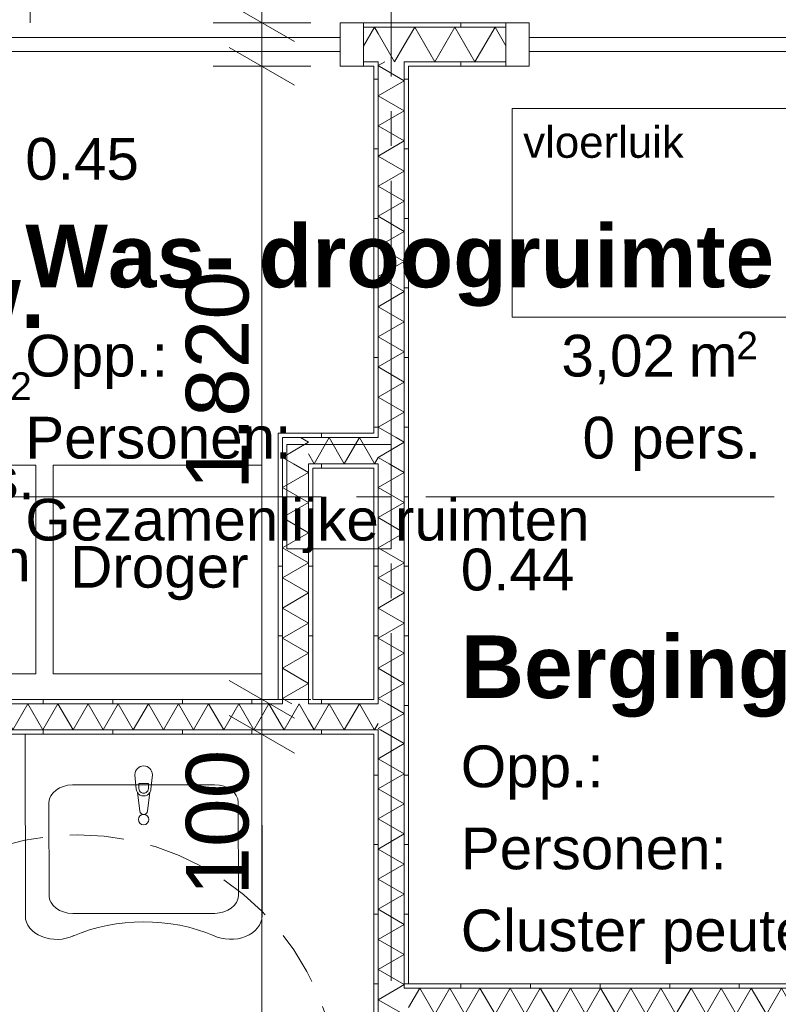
# Model space of a CAD drawing. Header units: millimetres. Extents: x 10 to 584, y 10 to 831.
# Tile 60 of 79: x 355 to 377, y 605 to 633. Entities that reach past the tile are written whole.
import ezdxf
from ezdxf.xclip import XClip

# ---------------------------------------------------------------- set-up
doc = ezdxf.new("R2010")
doc.units = ezdxf.units.MM
doc.header["$MEASUREMENT"] = 0
doc.header["$XCLIPFRAME"] = 0
doc.linetypes.add('B0204', pattern=[13, 10, -1, 1, -1])
doc.linetypes.add('B0701', pattern=[2.3412, 1.56, -0.7812])
for name, color, linetype in [('22 NC Binnenwanden', 7, 'Continuous'), ('22 NC Binnenwanden Deuren', 7, 'Continuous'), ('22 NC Binnenwanden Doorsnede-arcering', 7, 'Continuous'), ('22 NC Binnenwanden Laagscheidingslijnen', 7, 'Continuous'), ('23 Vloeren', 7, 'Continuous'), ('28 Draagconstructies', 7, 'Continuous'), ('73 Keuken', 7, 'Continuous'), ('74 Sanitair', 7, 'Continuous'), ('A Stramien', 7, 'Continuous'), ('Info Algemeen', 7, 'Continuous'), ('Maatvoering 1_ 50_100', 7, 'Continuous'), ('Z Ruimtefuncties', 7, 'Continuous')]:
    doc.layers.add(name, color=color, linetype=linetype)
doc.styles.add('GENERATED_STYLE_1', font='txt')
doc.styles.add('GENERATED_STYLE_2', font='txt')
pattern_1 = [(1e-14, (78, 259.1879), (0, 2), [])]
pattern_2 = [(270, (78, 259.1879), (2, 0), [])]
pattern_3 = [(90, (78, 259.1879), (-2, 0), [])]

# ---------------------------------------------------------------- blocks, each defined once
blk = doc.blocks.new('*X144')
at = {"layer": '22 NC Binnenwanden Doorsnede-arcering', "color": 7, "linetype": 'Continuous', "lineweight": 0}
for q in [(365.814, 631.688), (365.653, 631.563)]:
    blk.add_line((365.625, 631.579), q, dxfattribs=at)
blk = doc.blocks.new('*X146')
at = {"layer": '22 NC Binnenwanden Doorsnede-arcering', "color": 7, "linetype": 'Continuous', "lineweight": 0}
for p, q in [((365.653, 631.563), (366.375, 631.146)), ((365.625, 630.713), (366.375, 631.146)), ((365.625, 630.713), (366.375, 630.28)), ((365.625, 629.847), (366.375, 630.28)), ((365.625, 629.847), (366.375, 629.414)), ((365.625, 628.981), (366.375, 629.414)), ((365.625, 628.981), (366.375, 628.548)), ((365.625, 628.115), (366.375, 628.548)), ((365.625, 628.115), (366.375, 627.682)), ((365.625, 627.249), (366.375, 627.682)), ((365.625, 627.249), (366.375, 626.816)), ((365.625, 626.383), (366.375, 626.816)), ((365.625, 626.383), (366.375, 625.95)), ((365.625, 625.517), (366.375, 625.95)), ((365.625, 625.517), (366.375, 625.084)), ((365.625, 624.651), (366.375, 625.084)), ((365.625, 624.651), (366.375, 624.218)), ((365.625, 623.785), (366.375, 624.218)), ((365.625, 623.785), (366.375, 623.352)), ((365.625, 622.919), (366.375, 623.352)), ((365.625, 622.919), (366.375, 622.486)), ((365.625, 622.053), (366.375, 622.486)), ((365.625, 622.053), (366.375, 621.62)), ((365.625, 621.187), (366.375, 621.62)), ((365.625, 621.187), (366.142, 620.888))]:
    blk.add_line(p, q, dxfattribs=at)
blk = doc.blocks.new('*X147')
at = {"layer": '22 NC Binnenwanden Doorsnede-arcering', "color": 7, "linetype": 'Continuous', "lineweight": 0}
for p, q in [((365.625, 620.32), (366.375, 620.754)), ((366.142, 620.888), (366.375, 620.754)), ((365.625, 620.32), (365.941, 620.138))]:
    blk.add_line(p, q, dxfattribs=at)
blk = doc.blocks.new('*X148')
at = {"layer": '22 NC Binnenwanden Doorsnede-arcering', "color": 7, "linetype": 'Continuous', "lineweight": 0}
for p, q in [((365.941, 620.138), (366.375, 619.887)), ((365.625, 619.454), (366.375, 619.887)), ((365.625, 619.454), (366.375, 619.021)), ((365.625, 618.588), (366.375, 619.021)), ((365.625, 618.588), (366.375, 618.155)), ((365.625, 617.722), (366.375, 618.155)), ((365.625, 617.722), (366.375, 617.289)), ((365.625, 616.856), (366.375, 617.289)), ((365.625, 616.856), (366.375, 616.423)), ((365.625, 615.99), (366.375, 616.423)), ((365.625, 615.99), (366.375, 615.557)), ((365.625, 615.124), (366.375, 615.557)), ((365.625, 615.124), (366.375, 614.691)), ((365.625, 614.258), (366.375, 614.691)), ((365.625, 614.258), (366.375, 613.825)), ((365.625, 613.392), (366.375, 613.825)), ((365.625, 613.392), (365.894, 613.237))]:
    blk.add_line(p, q, dxfattribs=at)
blk = doc.blocks.new('*X149')
at = {"layer": '22 NC Binnenwanden Doorsnede-arcering', "color": 7, "linetype": 'Continuous', "lineweight": 0}
for p, q in [((365.894, 613.237), (366.375, 612.959)), ((365.625, 612.526), (366.375, 612.959)), ((365.625, 612.526), (365.693, 612.487))]:
    blk.add_line(p, q, dxfattribs=at)
blk = doc.blocks.new('*X150')
at = {"layer": '22 NC Binnenwanden Doorsnede-arcering', "color": 7, "linetype": 'Continuous', "lineweight": 0}
for p, q in [((365.693, 612.487), (366.375, 612.093)), ((365.625, 611.66), (366.375, 612.093)), ((365.625, 611.66), (366.375, 611.227)), ((365.625, 610.794), (366.375, 611.227)), ((365.625, 610.794), (366.375, 610.361)), ((365.625, 609.928), (366.375, 610.361)), ((365.625, 609.928), (366.375, 609.495)), ((365.625, 609.062), (366.375, 609.495)), ((365.625, 609.062), (366.375, 608.629)), ((365.625, 608.196), (366.375, 608.629)), ((365.625, 608.196), (366.375, 607.763)), ((365.625, 607.33), (366.375, 607.763)), ((365.625, 607.33), (366.375, 606.897)), ((365.625, 606.464), (366.375, 606.897)), ((365.625, 606.464), (366.375, 606.031)), ((365.625, 605.598), (366.375, 606.031)), ((365.625, 605.598), (366.375, 605.165)), ((366.198, 605.063), (366.375, 605.165))]:
    blk.add_line(p, q, dxfattribs=at)
blk = doc.blocks.new('*X151')
at = {"layer": '22 NC Binnenwanden Doorsnede-arcering', "color": 7, "linetype": 'Continuous', "lineweight": 0}
for q in [(366.198, 605.063), (366.351, 604.313)]:
    blk.add_line((365.625, 604.732), q, dxfattribs=at)
blk = doc.blocks.new('*X158')
at = {"layer": '22 NC Binnenwanden Doorsnede-arcering', "color": 7, "linetype": 'Continuous', "lineweight": 0}
for p, q in [((366.675, 632.688), (366.375, 632.168)), ((366.675, 632.688), (367.252, 631.688)), ((367.83, 632.688), (367.252, 631.688)), ((367.83, 632.688), (368.407, 631.688)), ((368.985, 632.688), (368.407, 631.688)), ((368.985, 632.688), (369.295, 632.15))]:
    blk.add_line(p, q, dxfattribs=at)
blk = doc.blocks.new('*X160')
at = {"layer": '22 NC Binnenwanden Doorsnede-arcering', "color": 7, "linetype": 'Continuous', "lineweight": 0}
for p in [(365.625, 632.507), (366.375, 632.168)]:
    blk.add_line(p, (366.098, 631.688), dxfattribs=at)
blk = doc.blocks.new('*X163')
at = {"layer": '22 NC Binnenwanden Doorsnede-arcering', "color": 7, "linetype": 'Continuous', "lineweight": 0}
for q in [(365.205, 632.142), (365.625, 632.507)]:
    blk.add_line((365.52, 632.688), q, dxfattribs=at)
blk = doc.blocks.new('*X254')
at = {"layer": '22 NC Binnenwanden Doorsnede-arcering', "color": 7, "linetype": 'Continuous', "lineweight": 0}
for p, q in [((366.5, 604.51), (366.819, 605.063)), ((367.252, 604.313), (366.819, 605.063)), ((367.252, 604.313), (367.685, 605.063)), ((368.118, 604.313), (367.685, 605.063)), ((368.118, 604.313), (368.551, 605.063)), ((368.985, 604.313), (368.551, 605.063)), ((368.985, 604.313), (369.418, 605.063)), ((369.851, 604.313), (369.418, 605.063)), ((369.851, 604.313), (370.284, 605.063)), ((370.717, 604.313), (370.284, 605.063)), ((370.717, 604.313), (371.15, 605.063)), ((371.583, 604.313), (371.15, 605.063)), ((371.583, 604.313), (372.016, 605.063)), ((372.449, 604.313), (372.016, 605.063)), ((372.449, 604.313), (372.882, 605.063)), ((373.315, 604.313), (372.882, 605.063)), ((373.315, 604.313), (373.748, 605.063)), ((374.181, 604.313), (373.748, 605.063)), ((374.181, 604.313), (374.614, 605.063)), ((375.047, 604.313), (374.614, 605.063)), ((375.047, 604.313), (375.48, 605.063)), ((375.913, 604.313), (375.48, 605.063)), ((375.913, 604.313), (376.346, 605.063)), ((376.779, 604.313), (376.346, 605.063)), ((376.779, 604.313), (377.212, 605.063)), ((377.645, 604.313), (377.212, 605.063)), ((377.645, 604.313), (378.078, 605.063)), ((378.511, 604.313), (378.078, 605.063)), ((378.511, 604.313), (378.944, 605.063)), ((379.377, 604.313), (378.944, 605.063)), ((379.377, 604.313), (379.81, 605.063)), ((380.243, 604.313), (379.81, 605.063)), ((380.243, 604.313), (380.676, 605.063)), ((381.109, 604.313), (380.676, 605.063)), ((381.109, 604.313), (381.542, 605.063)), ((381.755, 604.694), (381.542, 605.063))]:
    blk.add_line(p, q, dxfattribs=at)
blk = doc.blocks.new('*X405')
at = {"layer": '22 NC Binnenwanden Doorsnede-arcering', "color": 7, "linetype": 'Continuous', "lineweight": 0}
for q in [(365.5, 612.522), (365.625, 612.668)]:
    blk.add_line((365.52, 612.487), q, dxfattribs=at)
blk = doc.blocks.new('*X407')
at = {"layer": '22 NC Binnenwanden Doorsnede-arcering', "color": 7, "linetype": 'Continuous', "lineweight": 0}
for p, q in [((349.066, 612.487), (349.499, 613.237)), ((349.932, 612.487), (349.499, 613.237)), ((349.932, 612.487), (350.365, 613.237)), ((350.798, 612.487), (350.365, 613.237)), ((350.798, 612.487), (351.231, 613.237)), ((351.664, 612.487), (351.231, 613.237)), ((351.664, 612.487), (352.097, 613.237)), ((352.53, 612.487), (352.097, 613.237)), ((352.53, 612.487), (352.963, 613.237)), ((353.396, 612.487), (352.963, 613.237)), ((353.396, 612.487), (353.829, 613.237)), ((354.262, 612.487), (353.829, 613.237)), ((354.262, 612.487), (354.695, 613.237)), ((355.128, 612.487), (354.695, 613.237)), ((355.128, 612.487), (355.561, 613.237)), ((355.994, 612.487), (355.561, 613.237)), ((355.994, 612.487), (356.427, 613.237)), ((356.86, 612.487), (356.427, 613.237)), ((356.86, 612.487), (357.293, 613.237)), ((357.726, 612.487), (357.293, 613.237)), ((357.726, 612.487), (358.159, 613.237)), ((358.592, 612.487), (358.159, 613.237)), ((358.592, 612.487), (359.025, 613.237)), ((359.458, 612.487), (359.025, 613.237)), ((359.458, 612.487), (359.891, 613.237)), ((360.324, 612.487), (359.891, 613.237)), ((360.324, 612.487), (360.757, 613.237)), ((361.19, 612.487), (360.757, 613.237)), ((361.19, 612.487), (361.623, 613.237)), ((362.056, 612.487), (361.623, 613.237)), ((362.056, 612.487), (362.489, 613.237)), ((362.875, 612.569), (362.489, 613.237)), ((349.066, 612.487), (349, 612.601))]:
    blk.add_line(p, q, dxfattribs=at)
blk = doc.blocks.new('*X408')
at = {"layer": '22 NC Binnenwanden Doorsnede-arcering', "color": 7, "linetype": 'Continuous', "lineweight": 0}
for p, q in [((362.922, 612.487), (363.355, 613.237)), ((363.625, 612.77), (363.355, 613.237)), ((362.922, 612.487), (362.875, 612.569))]:
    blk.add_line(p, q, dxfattribs=at)
blk = doc.blocks.new('*X409')
at = {"layer": '22 NC Binnenwanden Doorsnede-arcering', "color": 7, "linetype": 'Continuous', "lineweight": 0}
for p, q in [((363.788, 612.487), (364.221, 613.237)), ((364.654, 612.487), (364.221, 613.237)), ((364.654, 612.487), (365.087, 613.237)), ((365.5, 612.522), (365.087, 613.237)), ((363.788, 612.487), (363.625, 612.77))]:
    blk.add_line(p, q, dxfattribs=at)
blk = doc.blocks.new('*X481')
at = {"layer": '22 NC Binnenwanden Doorsnede-arcering', "color": 7, "linetype": 'Continuous', "lineweight": 0}
for p in [(363.235, 620.528), (363.392, 620.888)]:
    blk.add_line(p, (363.625, 620.754), dxfattribs=at)
blk = doc.blocks.new('*X482')
at = {"layer": '22 NC Binnenwanden Doorsnede-arcering', "color": 7, "linetype": 'Continuous', "lineweight": 0}
blk.add_line((362.928, 613.362), (363.144, 613.237), dxfattribs=at)
blk = doc.blocks.new('*X483')
at = {"layer": '22 NC Binnenwanden Doorsnede-arcering', "color": 7, "linetype": 'Continuous', "lineweight": 0}
for q in [(363.235, 620.528), (363.191, 620.138)]:
    blk.add_line((362.875, 620.32), q, dxfattribs=at)
blk = doc.blocks.new('*X484')
at = {"layer": '22 NC Binnenwanden Doorsnede-arcering', "color": 7, "linetype": 'Continuous', "lineweight": 0}
for p, q in [((363.191, 620.138), (363.625, 619.887)), ((362.875, 619.454), (363.625, 619.887)), ((362.875, 619.454), (363.625, 619.021)), ((362.875, 618.588), (363.625, 619.021)), ((362.875, 618.588), (363.625, 618.155)), ((362.875, 617.722), (363.625, 618.155)), ((362.875, 617.722), (363.625, 617.289)), ((362.875, 616.856), (363.625, 617.289)), ((362.875, 616.856), (363.625, 616.423)), ((362.875, 615.99), (363.625, 616.423)), ((362.875, 615.99), (363.625, 615.557)), ((362.875, 615.124), (363.625, 615.557)), ((362.875, 615.124), (363.625, 614.691)), ((362.875, 614.258), (363.625, 614.691)), ((362.875, 614.258), (363.625, 613.825)), ((362.875, 613.392), (363.625, 613.825)), ((362.875, 613.392), (362.928, 613.362))]:
    blk.add_line(p, q, dxfattribs=at)
blk = doc.blocks.new('*X485')
at = {"layer": '22 NC Binnenwanden Doorsnede-arcering', "color": 7, "linetype": 'Continuous', "lineweight": 0}
for q in [(365.5, 620.173), (365.625, 620.319)]:
    blk.add_line((365.52, 620.138), q, dxfattribs=at)
blk = doc.blocks.new('*X486')
at = {"layer": '22 NC Binnenwanden Doorsnede-arcering', "color": 7, "linetype": 'Continuous', "lineweight": 0}
for p, q in [((363.788, 620.138), (364.221, 620.888)), ((364.654, 620.138), (364.221, 620.888)), ((364.654, 620.138), (365.087, 620.888)), ((365.5, 620.173), (365.087, 620.888)), ((363.788, 620.138), (363.625, 620.421))]:
    blk.add_line(p, q, dxfattribs=at)
blk = doc.blocks.new('Drawing_2_2', base_point=(78, 259.188))
at = {"layer": '22 NC Binnenwanden Doorsnede-arcering', "linetype": 'Continuous', "lineweight": 0, "true_color": 0x000000}
h = blk.add_hatch(dxfattribs=at)
h.set_pattern_fill('930_Lijnen_vert_200_0002', color=18, style=0, pattern_type=2)
h.set_pattern_definition(pattern_2)
h.paths.add_polyline_path([(369.295, 632.813), (365.205, 632.813), (365.205, 632.688), (369.295, 632.688)])
h = blk.add_hatch(dxfattribs=at)
h.set_pattern_fill('930_Lijnen_vert_200_0002', color=18, style=0, pattern_type=2)
h.set_pattern_definition(pattern_2)
h.paths.add_polyline_path([(365.205, 631.688), (365.205, 631.563), (365.5, 631.563), (365.5, 631.688)])
h = blk.add_hatch(dxfattribs=at)
h.set_pattern_fill('930_Lijnen_vert_200_0002', color=18, style=0, pattern_type=2)
h.set_pattern_definition(pattern_2)
h.paths.add_polyline_path([(365.5, 631.563), (365.625, 631.563), (365.625, 631.688), (365.5, 631.688)])
h = blk.add_hatch(dxfattribs=at)
h.set_pattern_fill('930_Lijnen_vert_200_0002', color=18, style=0, pattern_type=2)
h.set_pattern_definition(pattern_2)
h.paths.add_polyline_path([(366.375, 631.563), (366.5, 631.563), (366.5, 631.688), (366.375, 631.688)])
h = blk.add_hatch(dxfattribs=at)
h.set_pattern_fill('930_Lijnen_vert_200_0002', color=18, style=0, pattern_type=2)
h.set_pattern_definition(pattern_2)
h.paths.add_polyline_path([(369.295, 631.688), (366.5, 631.688), (366.5, 631.563), (369.295, 631.563)])
h = blk.add_hatch(dxfattribs=at)
h.set_pattern_fill('930_Lijnen_vert_200_0002', color=18, style=0, pattern_type=2)
h.set_pattern_definition(pattern_1)
h.paths.add_polyline_path([(365.625, 621.013), (365.625, 631.563), (365.5, 631.563), (365.5, 621.013)])
h = blk.add_hatch(dxfattribs=at)
h.set_pattern_fill('930_Lijnen_vert_200_0002', color=18, style=0, pattern_type=2)
h.set_pattern_definition(pattern_1)
h.paths.add_polyline_path([(366.5, 605.188), (366.5, 631.563), (366.375, 631.563), (366.375, 605.188)])
h = blk.add_hatch(dxfattribs=at)
h.set_pattern_fill('930_Lijnen_vert_200_0002', color=18, style=0, pattern_type=2)
h.set_pattern_definition(pattern_1)
h.paths.add_polyline_path([(362.75, 621.013), (362.875, 620.888), (362.875, 621.013)])
h = blk.add_hatch(dxfattribs=at)
h.set_pattern_fill('930_Lijnen_vert_200_0002', color=18, style=0, pattern_type=2)
h.set_pattern_definition(pattern_1)
h.paths.add_polyline_path([(362.875, 620.888), (362.75, 621.013), (362.75, 620.888)])
h = blk.add_hatch(dxfattribs=at)
h.set_pattern_fill('930_Lijnen_vert_200_0002', color=18, style=0, pattern_type=2)
h.set_pattern_definition(pattern_3)
h.paths.add_polyline_path([(362.875, 620.888), (365.5, 620.888), (365.5, 621.013), (362.875, 621.013)])
h = blk.add_hatch(dxfattribs=at)
h.set_pattern_fill('930_Lijnen_vert_200_0002', color=18, style=0, pattern_type=2)
h.set_pattern_definition(pattern_1)
h.paths.add_polyline_path([(365.625, 620.888), (365.625, 621.013), (365.5, 621.013), (365.5, 620.888)])
h = blk.add_hatch(dxfattribs=at)
h.set_pattern_fill('930_Lijnen_vert_200_0002', color=18, style=0, pattern_type=2)
h.set_pattern_definition(pattern_1)
h.paths.add_polyline_path([(362.75, 620.888), (362.75, 613.362), (362.875, 613.362), (362.875, 620.888)])
h = blk.add_hatch(dxfattribs=at)
h.set_pattern_fill('930_Lijnen_vert_200_0002', color=18, style=0, pattern_type=2)
h.set_pattern_definition(pattern_1)
h.paths.add_polyline_path([(363.625, 620.138), (363.75, 620.013), (363.75, 620.138)])
h = blk.add_hatch(dxfattribs=at)
h.set_pattern_fill('930_Lijnen_vert_200_0002', color=18, style=0, pattern_type=2)
h.set_pattern_definition(pattern_1)
h.paths.add_polyline_path([(363.75, 620.013), (363.625, 620.138), (363.625, 620.013)])
h = blk.add_hatch(dxfattribs=at)
h.set_pattern_fill('930_Lijnen_vert_200_0002', color=18, style=0, pattern_type=2)
h.set_pattern_definition(pattern_3)
h.paths.add_polyline_path([(363.75, 620.013), (365.5, 620.013), (365.5, 620.138), (363.75, 620.138)])
h = blk.add_hatch(dxfattribs=at)
h.set_pattern_fill('930_Lijnen_vert_200_0002', color=18, style=0, pattern_type=2)
h.set_pattern_definition(pattern_1)
h.paths.add_polyline_path([(365.625, 620.013), (365.625, 620.138), (365.5, 620.138), (365.5, 620.013)])
h = blk.add_hatch(dxfattribs=at)
h.set_pattern_fill('930_Lijnen_vert_200_0002', color=18, style=0, pattern_type=2)
h.set_pattern_definition(pattern_1)
h.paths.add_polyline_path([(363.625, 620.013), (363.625, 613.362), (363.75, 613.362), (363.75, 620.013)])
h = blk.add_hatch(dxfattribs=at)
h.set_pattern_fill('930_Lijnen_vert_200_0002', color=18, style=0, pattern_type=2)
h.set_pattern_definition(pattern_1)
h.paths.add_polyline_path([(365.625, 613.362), (365.625, 620.013), (365.5, 620.013), (365.5, 613.362)])
h = blk.add_hatch(dxfattribs=at)
h.set_pattern_fill('930_Lijnen_vert_200_0002', color=18, style=0, pattern_type=2)
h.set_pattern_definition(pattern_3)
h.paths.add_polyline_path([(362.75, 613.362), (349, 613.362), (349, 613.237), (362.75, 613.237)])
h = blk.add_hatch(dxfattribs=at)
h.set_pattern_fill('930_Lijnen_vert_200_0002', color=18, style=0, pattern_type=2)
h.set_pattern_definition(pattern_3)
h.paths.add_polyline_path([(362.875, 613.362), (362.75, 613.362), (362.75, 613.237), (362.875, 613.237)])
h = blk.add_hatch(dxfattribs=at)
h.set_pattern_fill('930_Lijnen_vert_200_0002', color=18, style=0, pattern_type=2)
h.set_pattern_definition(pattern_3)
h.paths.add_polyline_path([(363.75, 613.362), (363.625, 613.362), (363.625, 613.237), (363.75, 613.237)])
h = blk.add_hatch(dxfattribs=at)
h.set_pattern_fill('930_Lijnen_vert_200_0002', color=18, style=0, pattern_type=2)
h.set_pattern_definition(pattern_3)
h.paths.add_polyline_path([(363.75, 613.237), (365.5, 613.237), (365.5, 613.362), (363.75, 613.362)])
h = blk.add_hatch(dxfattribs=at)
h.set_pattern_fill('930_Lijnen_vert_200_0002', color=18, style=0, pattern_type=2)
h.set_pattern_definition(pattern_1)
h.paths.add_polyline_path([(365.625, 613.237), (365.625, 613.362), (365.5, 613.362), (365.5, 613.237)])
h = blk.add_hatch(dxfattribs=at)
h.set_pattern_fill('930_Lijnen_vert_200_0002', color=18, style=0, pattern_type=2)
h.set_pattern_definition(pattern_3)
h.paths.add_polyline_path([(349, 612.362), (365.5, 612.362), (365.5, 612.487), (349, 612.487)])
h = blk.add_hatch(dxfattribs=at)
h.set_pattern_fill('930_Lijnen_vert_200_0002', color=18, style=0, pattern_type=2)
h.set_pattern_definition(pattern_1)
h.paths.add_polyline_path([(365.625, 612.362), (365.625, 612.487), (365.5, 612.487), (365.5, 612.362)])
h = blk.add_hatch(dxfattribs=at)
h.set_pattern_fill('930_Lijnen_vert_200_0002', color=18, style=0, pattern_type=2)
h.set_pattern_definition(pattern_1)
h.paths.add_polyline_path([(365.5, 612.362), (365.5, 586.051), (365.625, 586.051), (365.625, 612.362)])
h = blk.add_hatch(dxfattribs=at)
h.set_pattern_fill('930_Lijnen_vert_200_0002', color=18, style=0, pattern_type=2)
h.set_pattern_definition(pattern_1)
h.paths.add_polyline_path([(366.5, 605.063), (366.5, 605.188), (366.375, 605.188), (366.375, 605.063)])
h = blk.add_hatch(dxfattribs=at)
h.set_pattern_fill('930_Lijnen_vert_200_0002', color=18, style=0, pattern_type=2)
h.set_pattern_definition(pattern_3)
h.paths.add_polyline_path([(366.5, 605.063), (406.628, 605.063), (406.628, 605.188), (366.5, 605.188)])
at = {"layer": '22 NC Binnenwanden', "color": 1, "linetype": 'Continuous', "lineweight": 0}
for p, q in [((365.205, 632.813), (365.205, 632.688)), ((369.295, 632.813), (369.295, 632.688)), ((365.205, 632.688), (365.205, 631.688)), ((369.295, 632.688), (369.295, 631.688)), ((365.205, 631.688), (365.205, 631.563)), ((369.295, 631.688), (369.295, 631.563))]:
    blk.add_line(p, q, dxfattribs=at)
at = {"layer": '22 NC Binnenwanden', "color": 1, "linetype": 'Continuous', "lineweight": 0, "flags": 128}
for points in [[(369.295, 632.813), (365.205, 632.813)], [(365.205, 631.563), (365.5, 631.563)], [(365.5, 631.563), (365.5, 621.013)], [(366.5, 605.188), (366.5, 631.563)], [(366.5, 631.563), (369.295, 631.563)], [(362.75, 621.013), (362.875, 621.013)], [(362.75, 621.013), (362.75, 613.362)], [(365.5, 621.013), (362.875, 621.013)], [(363.75, 613.362), (363.75, 620.013)], [(363.75, 620.013), (365.5, 620.013)], [(365.5, 620.013), (365.5, 613.362)], [(362.75, 613.362), (349, 613.362)], [(365.5, 613.362), (363.75, 613.362)], [(349, 612.362), (365.5, 612.362)], [(365.5, 612.362), (365.5, 586.051)], [(406.628, 605.188), (366.5, 605.188)]]:
    blk.add_lwpolyline(points, dxfattribs=at)
at = {"layer": '22 NC Binnenwanden Deuren', "color": 1, "linetype": 'Continuous', "lineweight": 0}
for p, q in [((355.63, 632.813), (355.63, 634.013)), ((364.535, 631.563), (364.535, 632.813)), ((364.535, 632.813), (365.205, 632.813)), ((365.205, 632.813), (365.205, 631.563)), ((365.205, 632.813), (365.205, 632.688)), ((365.205, 632.813), (365.205, 632.688)), ((369.965, 632.813), (369.295, 632.813)), ((369.295, 632.813), (369.295, 631.563)), ((369.295, 632.813), (369.295, 632.688)), ((369.295, 632.813), (369.295, 632.688)), ((369.965, 631.563), (369.965, 632.813)), ((365.205, 632.688), (365.205, 631.688)), ((365.205, 632.688), (365.205, 631.688)), ((369.295, 632.688), (369.295, 631.688)), ((369.295, 632.688), (369.295, 631.688)), ((364.535, 632.388), (346.725, 632.388)), ((364.535, 631.988), (364.535, 632.388)), ((369.965, 632.388), (387.775, 632.388)), ((369.965, 631.988), (369.965, 632.388)), ((346.725, 631.988), (364.535, 631.988)), ((387.775, 631.988), (369.965, 631.988)), ((365.205, 631.688), (365.205, 631.563)), ((365.205, 631.688), (365.205, 631.563)), ((369.295, 631.688), (369.295, 631.563)), ((369.295, 631.688), (369.295, 631.563)), ((365.205, 631.563), (364.535, 631.563)), ((369.295, 631.563), (369.965, 631.563))]:
    blk.add_line(p, q, dxfattribs=at)
at = {"layer": '22 NC Binnenwanden Laagscheidingslijnen', "color": 1, "linetype": 'Continuous', "lineweight": 0}
for p, q in [((365.625, 632.688), (365.205, 632.688)), ((366.375, 632.688), (365.625, 632.688)), ((369.295, 632.688), (366.375, 632.688)), ((365.5, 631.688), (365.205, 631.688)), ((365.625, 631.688), (365.5, 631.688)), ((366.5, 631.688), (366.375, 631.688)), ((369.295, 631.688), (366.5, 631.688))]:
    blk.add_line(p, q, dxfattribs=at)
at = {"layer": '22 NC Binnenwanden Laagscheidingslijnen', "color": 9, "linetype": 'Continuous', "lineweight": 0}
for p, q in [((365.625, 631.688), (365.625, 631.563)), ((365.625, 631.688), (365.625, 631.563)), ((366.375, 631.563), (366.375, 631.688)), ((366.375, 631.563), (366.375, 631.688)), ((365.625, 631.563), (365.625, 620.888)), ((366.375, 631.563), (366.375, 605.188)), ((363.625, 620.888), (362.875, 620.888)), ((362.875, 620.888), (362.875, 620.138)), ((363.625, 620.888), (362.875, 620.888)), ((363.625, 620.888), (365.5, 620.888)), ((365.625, 620.888), (365.5, 620.888)), ((365.625, 620.888), (365.5, 620.888)), ((362.875, 620.138), (362.875, 613.362)), ((363.75, 620.138), (363.625, 620.138)), ((363.625, 620.138), (363.625, 620.013)), ((363.75, 620.138), (363.625, 620.138)), ((363.75, 620.138), (365.5, 620.138)), ((365.5, 620.138), (365.625, 620.138)), ((365.5, 620.138), (365.625, 620.138)), ((365.625, 620.138), (365.625, 613.237)), ((363.625, 620.013), (363.625, 613.362)), ((362.875, 613.362), (362.875, 613.237)), ((362.875, 613.362), (362.875, 613.237)), ((363.625, 613.237), (363.625, 613.362)), ((363.625, 613.237), (363.625, 613.362)), ((349, 613.237), (362.75, 613.237)), ((362.75, 613.237), (362.875, 613.237)), ((363.625, 613.237), (363.75, 613.237)), ((363.75, 613.237), (365.5, 613.237)), ((365.625, 613.237), (365.5, 613.237)), ((365.625, 613.237), (365.5, 613.237)), ((349, 612.487), (362.875, 612.487)), ((362.875, 612.487), (363.625, 612.487)), ((363.625, 612.487), (365.5, 612.487)), ((365.5, 612.487), (365.625, 612.487)), ((365.5, 612.487), (365.625, 612.487)), ((365.625, 612.487), (365.625, 605.063)), ((365.625, 605.063), (365.625, 604.313)), ((366.375, 605.188), (366.375, 605.063)), ((366.5, 605.063), (366.375, 605.063)), ((366.5, 605.063), (366.375, 605.063)), ((366.5, 605.063), (406.628, 605.063))]:
    blk.add_line(p, q, dxfattribs=at)
at = {"layer": '23 Vloeren', "color": 1, "linetype": 'B0701', "lineweight": 0}
blk.add_circle((356.987, 601.968), 7.5, dxfattribs=at)
at = {"layer": '28 Draagconstructies', "color": 3, "linetype": 'Continuous', "lineweight": 0, "flags": 128}
blk.add_lwpolyline([(363, 617.688), (366, 617.688), (366, 620.688), (363, 620.688)], close=True, dxfattribs=at)
at = {"layer": '73 Keuken', "color": 1, "linetype": 'Continuous', "lineweight": 0, "flags": 128}
blk.add_lwpolyline([(369.472, 630.346), (379.472, 630.346), (379.472, 624.346), (369.472, 624.346)], close=True, dxfattribs=at)
at = {"layer": '74 Sanitair', "color": 1, "linetype": 'Continuous', "lineweight": 0}
for p, q in [((355.488, 612.356), (362.288, 612.36)), ((355.491, 607.137), (355.488, 612.356)), ((362.288, 612.36), (362.291, 607.142)), ((356.849, 610.907), (360.929, 610.91)), ((358.753, 610.802), (358.753, 610.951)), ((358.753, 610.951), (359.025, 610.951)), ((359.025, 610.951), (359.025, 610.802)), ((356.169, 610.4), (356.171, 607.718)), ((361.611, 607.721), (361.609, 610.403)), ((356.851, 607.211), (360.931, 607.213))]:
    blk.add_line(p, q, dxfattribs=at)
at = {"layer": '74 Sanitair', "color": 1, "linetype": 'Continuous', "lineweight": 0, "flags": 128}
for points in [[(355.788, 614.098), (355.788, 620.098), (349.788, 620.098), (349.788, 614.098)], [(362.288, 614.098), (362.288, 620.098), (356.288, 620.098), (356.288, 614.098)]]:
    blk.add_lwpolyline(points, close=True, dxfattribs=at)
blk.add_lwpolyline([(358.639, 611.2), (358.679, 610.78, 0.12102), (358.712, 610.685), (358.778, 610.156, 0.882566), (359, 610.156), (359.066, 610.685, 0.12102), (359.099, 610.78), (359.139, 611.2, 1)], format="xyb", close=True, dxfattribs=at)
at = {"layer": '74 Sanitair', "color": 1, "linetype": 'Continuous', "lineweight": 0}
blk.add_circle((358.889, 609.908), 0.15, dxfattribs=at)
for centre, radius, start, end in [((358.889, 610.802), 0.136, 180.0359, 0.0359), ((358.889, 610.799), 0.211, 212.8069, 327.2649)]:
    blk.add_arc(centre, radius, start, end, dxfattribs=at)
for centre, major_axis, start_param, end_param in [((356.864, 610.389), (0.695, 0), 1.592282, 3.120107), ((360.914, 610.391), (0.695, 0), 0.021486, 1.549311), ((356.866, 607.729), (0.695, 0), 3.163078, 4.690903), ((360.916, 607.732), (0.695, 0), 4.733875, 6.2617), ((356.393, 607.138), (0.902, 0.001), 3.141593, 5.289261), ((358.893, 603.947), (4.053, 0.003), 1.046808, 2.098245), ((361.389, 607.141), (0.902, 0.001), 4.135517, 6.283185)]:
    blk.add_ellipse(centre, major_axis=major_axis, ratio=0.746013, start_param=start_param, end_param=end_param, dxfattribs=at)
at = {"layer": 'A Stramien', "color": 9, "linetype": 'B0204', "lineweight": 0}
for p, q in [((366, 784.271), (366, 233.204)), ((68, 619.188), (520.556, 619.188))]:
    blk.add_line(p, q, dxfattribs=at)
at = {"layer": 'Maatvoering 1_ 50_100', "color": 1, "linetype": 'Continuous', "lineweight": 0}
for p, q in [((362.288, 632.813), (362.288, 633.73)), ((363.225, 632.272), (361.35, 633.354)), ((363.694, 632.813), (360.882, 632.813)), ((362.288, 631.563), (362.288, 632.813)), ((361.35, 632.104), (363.225, 631.022)), ((363.694, 631.563), (360.882, 631.563)), ((362.288, 613.362), (362.288, 631.563)), ((361.35, 613.903), (363.225, 612.821)), ((363.694, 613.362), (360.882, 613.362)), ((362.288, 612.362), (362.288, 613.362)), ((361.35, 612.903), (363.225, 611.821)), ((363.694, 612.362), (360.882, 612.362)), ((362.288, 587.828), (362.288, 612.362))]:
    blk.add_line(p, q, dxfattribs=at)
at = {"layer": '73 Keuken', "color": 4, "linetype": 'Continuous', "lineweight": 0}
for name in ['*X163', '*X158', '*X160', '*X144', '*X146', '*X481', '*X486', '*X147', '*X483', '*X484', '*X485', '*X148', '*X482', '*X407', '*X408', '*X409', '*X149', '*X405', '*X150', '*X151', '*X254']:
    blk.add_blockref(name, (0, 0), dxfattribs=at)
at = {"layer": '74 Sanitair', "color": 2, "linetype": 'Continuous', "lineweight": 0, "insert": (356.781, 616.994), "char_height": 1.2, "attachment_point": 4, "style": 'GENERATED_STYLE_1'}
blk.add_mtext('\\A1;{\\pql;\\fArial|b0|i0|c0|p38;Droger}', dxfattribs=at)
at = {"layer": 'Info Algemeen', "color": 2, "linetype": 'Continuous', "lineweight": 0, "insert": (369.794, 628.918), "char_height": 0.9, "attachment_point": 7, "style": 'GENERATED_STYLE_1'}
blk.add_mtext('\\A1;{\\pql;\\fArial|b0|i0|c0|p38;vloerluik}', dxfattribs=at)
at = {"layer": 'Maatvoering 1_ 50_100', "color": 2, "linetype": 'Continuous', "lineweight": 0, "char_height": 1.8, "attachment_point": 7, "rotation": 90, "style": 'GENERATED_STYLE_1'}
for s, insert, width in [('\\A1;{\\pql;\\fArial|b0|i0|c0|p38;1.820}', (361.928, 619.385), 6.15497), ('\\A1;{\\pql;\\fArial|b0|i0|c0|p38;100}', (361.928, 607.722), 4.09784)]:
    blk.add_mtext(s, dxfattribs=dict(at, insert=insert, width=width))
at = {"layer": 'Z Ruimtefuncties', "color": 2, "linetype": 'Continuous', "lineweight": 0, "attachment_point": 1}
for s, insert, char_height, style in [('\\A1;{\\pql;\\pt0;\\fArial|b0|i0|c0|p38;0.45}', (355.49, 629.501), 1.2, 'GENERATED_STYLE_1'), ('\\A1;{\\pql;\\pt0;\\fArial|b1|i0|c0|p38;Was- droogruimte}', (355.49, 627.007), 1.8, 'GENERATED_STYLE_2'), ('\\A1;{\\pql;\\pt0;\\fArial|b1|i0|c0|p38;Toilet medew.}', (339.433, 625.837), 1.8, 'GENERATED_STYLE_2'), ('\\A1;{\\pql;\\pt0;\\fArial|b0|i0|c0|p38;Opp.: }', (355.49, 623.844), 1.2, 'GENERATED_STYLE_1'), ('\\A1;{\\pql;\\fArial|b0|i0|c0|p38;3,02}', (370.89, 623.844), 1.2, 'GENERATED_STYLE_1'), ('\\A1;{\\pql;\\fArial|b0|i0|c0|p38;2}', (375.915, 623.935), 0.8, 'GENERATED_STYLE_1'), ('\\A1;{\\pql;\\fArial|b0|i0|c0|p38; m}', (374.083, 623.844), 1.2, 'GENERATED_STYLE_1'), ('\\A1;{\\pql;\\fArial|b0|i0|c0|p38;2}', (355.053, 622.765), 0.8, 'GENERATED_STYLE_1'), ('\\A1;{\\pql;\\pt0;\\fArial|b0|i0|c0|p38;Personen: }', (355.49, 621.487), 1.2, 'GENERATED_STYLE_1'), ('\\A1;{\\pql;\\pt0;\\fArial|b0|i0|c0|p38;0 pers.}', (371.497, 621.487), 1.2, 'GENERATED_STYLE_1'), ('\\A1;{\\pql;\\pt0;\\fArial|b0|i0|c0|p38;0 pers.}', (350.635, 620.317), 1.2, 'GENERATED_STYLE_1'), ('\\A1;{\\pql;\\pt0;\\fArial|b0|i0|c0|p38;Gezamenlijke ruimten}', (355.49, 619.13), 1.2, 'GENERATED_STYLE_1'), ('\\A1;{\\pql;\\pt0;\\fArial|b0|i0|c0|p38;Gezamenlijke ruimten}', (339.433, 617.96), 1.2, 'GENERATED_STYLE_1'), ('\\A1;{\\pql;\\pt0;\\fArial|b0|i0|c0|p38;0.44}', (368, 617.696), 1.2, 'GENERATED_STYLE_1'), ('\\A1;{\\pql;\\pt0;\\fArial|b1|i0|c0|p38;Berging PSZ/KDV}', (368, 615.201), 1.8, 'GENERATED_STYLE_2'), ('\\A1;{\\pql;\\pt0;\\fArial|b0|i0|c0|p38;Opp.: }', (368, 612.039), 1.2, 'GENERATED_STYLE_1'), ('\\A1;{\\pql;\\pt0;\\fArial|b0|i0|c0|p38;Personen: }', (368, 609.681), 1.2, 'GENERATED_STYLE_1'), ('\\A1;{\\pql;\\pt0;\\fArial|b0|i0|c0|p38;Cluster peuter/kleuter}', (368, 607.324), 1.2, 'GENERATED_STYLE_1')]:
    blk.add_mtext(s, dxfattribs=dict(at, insert=insert, char_height=char_height, style=style))

msp = doc.modelspace()

# ---------------------------------------------------------------- block references
at = {"color": 4, "linetype": 'Continuous', "lineweight": 0}
ref = msp.add_blockref('Drawing_2_2', (78, 259.188), dxfattribs=at)
XClip(ref).set_block_clipping_path([(30, 141.736842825), (586.5626696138, 806.4087291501)])

doc.saveas('drawing.dxf')
